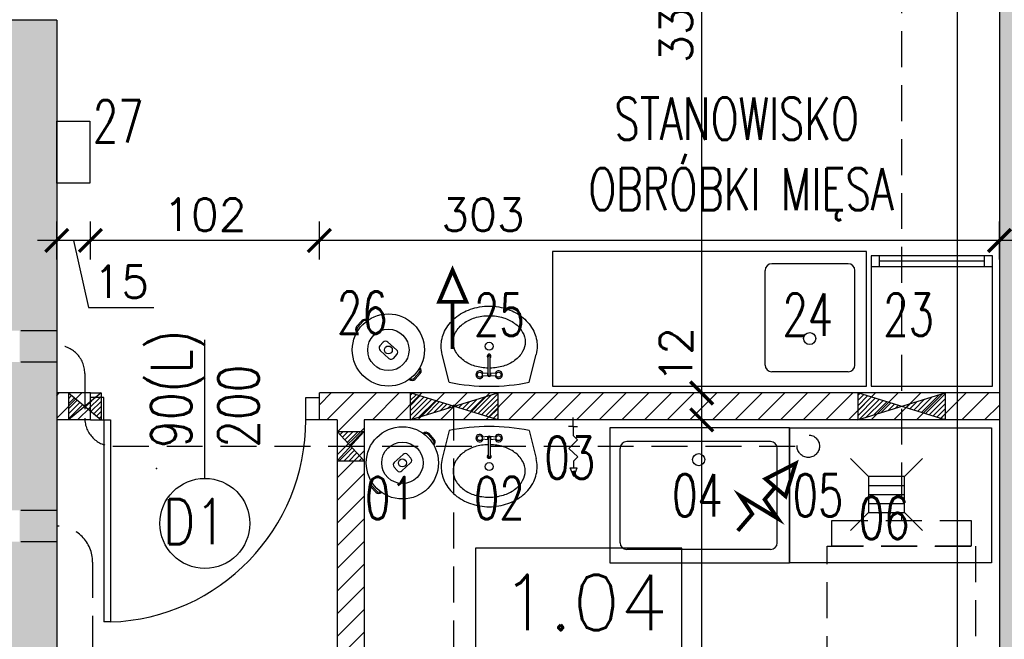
# Model space of a CAD drawing. Header units: millimetres. Extents: x 31969 to 285678, y -69766 to -1123.
# Tile 40 of 102: x 143105 to 143543, y -10045 to -9769. Entities that reach past the tile are written whole.
import ezdxf
from ezdxf.lldxf.tags import DXFTag

# ---------------------------------------------------------------- set-up
doc = ezdxf.new("R2010")
doc.units = ezdxf.units.MM
doc.linetypes.add('KRE_16_8', pattern=[24, 16, -8])
for name, color, linetype in [('a- wentylacja Łukasza 2', 118, 'Continuous'), ('a-opis 3', 15, 'Continuous'), ('a-opis stolarki 1', 3, 'Continuous'), ('a-opis stolarki 2', 1, 'Continuous'), ('a-opis technologii 2', 12, 'Continuous'), ('a-przekrój 2', 251, 'Continuous'), ('a-stolarka drzwiowa', 3, 'Continuous'), ('a-stolarka okienna', 3, 'Continuous'), ('a-szraf', 252, 'Continuous'), ('a-wentylacja', 3, 'Continuous'), ('a-wymiary', 11, 'Continuous'), ('a-wyposażenie', 84, 'Continuous'), ('a-ściany działowe projektowane', 5, 'Continuous'), ('a-ściany istniejące murowane', 6, 'Continuous')]:
    doc.layers.add(name, color=color, linetype=linetype)
doc.styles.add('MAREK', font='simplex.shx')
doc.styles.add('RS01507', font='romans.shx', dxfattribs={"width": 0.7, "height": 0.15})
doc.styles.add('WYMIAR', font='romans.shx', dxfattribs={"width": 0.8})
tags = doc.linetypes.add('DASHED', pattern=[0.75, 0.5, -0.25]).pattern_tags.tags
tags[6:7] = [DXFTag(74, 4), DXFTag(75, 0), DXFTag(340, '0'), DXFTag(46, 1.0), DXFTag(50, 0.0), DXFTag(44, 0.0), DXFTag(45, 0.0)]
tags[4:5] = [DXFTag(74, 4), DXFTag(75, 0), DXFTag(340, '0'), DXFTag(46, 1.0), DXFTag(50, 0.0), DXFTag(44, 0.0), DXFTag(45, 0.0)]
doc.dimstyles.new('MAREK', dxfattribs={"dimscale": 0.85, "dimtxt": 17, "dimasz": 12, "dimexe": 10, "dimexo": 0.625, "dimgap": 5, "dimtad": 1, "dimdec": 1, "dimdsep": 46, "dimtxsty": 'MAREK', "dimblk1": 'ARCHTICK', "dimblk2": 'ARCHTICK', "dimsah": 1, "dimcen": 2.5, "dimdle": 10, "dimadec": 0, "dimazin": 0, "dimtfac": 1, "dimtdec": 1, "dimtmove": 1, "dimatfit": 3, "dimldrblk": 'ARCHTICK', "dimfxl": 0, "dimtolj": 1, "dimtzin": 0, "dimarcsym": 0})

# ---------------------------------------------------------------- blocks, each defined once
blk = doc.blocks.new('A$C42BE72CD')
at = {"layer": 'a-stolarka drzwiowa'}
for p, q in [((6, 99.95), (0, 99.95)), ((6, 89.95), (6, 99.95)), ((96, 89.95), (96, 99.95)), ((96, 99.95), (102, 99.95)), ((0, 89.95), (6, 89.95)), ((6, 89.95), (9, 89.95)), ((6, 89.95), (6, 0)), ((9, 89.95), (9, 0)), ((102, 89.95), (96, 89.95)), ((9, 0), (6, 0))]:
    blk.add_line(p, q, dxfattribs=at)
at = {"layer": 'a-stolarka drzwiowa', "linetype": 'DASHED', "lineweight": 25, "ltscale": 20}
blk.add_arc((6, 89.95), 90, 271.9102, 0, dxfattribs=at)
blk = doc.blocks.new('_ARCHTICK')
at = {"color": 0, "linetype": 'ByBlock', "const_width": 0.15}
blk.add_lwpolyline([(-0.5, -0.5), (0.5, 0.5)], dxfattribs=at)
blk = doc.blocks.new('*D93')
at = {"layer": 'a-wymiary', "color": 0, "lineweight": -2, "ltscale": 100}
for p, q in [((143408.4, -10194.6), (143408.4, -9938.6)), ((143416.9, -9947.1), (143399.9, -9947.1)), ((143416.9, -10186.1), (143399.9, -10186.1))]:
    blk.add_line(p, q, dxfattribs=at)
at = {"layer": 'DEFPOINTS', "color": 0, "ltscale": 100}
for p in [(143408.4, -9947.1), (143418.81, -9947.1), (143418.81, -10186.1)]:
    blk.add_point(p, dxfattribs=at)
at = {"layer": 'a-wymiary', "color": 0, "lineweight": -2, "ltscale": 100, "xscale": 10.2, "yscale": 10.2, "zscale": 10.2}
for p, rotation in [((143408.4, -9947.1), 90), ((143408.4, -10186.1), 270)]:
    blk.add_blockref('_ARCHTICK', p, dxfattribs=dict(at, rotation=rotation))
at = {"layer": 'a-wymiary', "color": 0, "ltscale": 100, "insert": (143396.92, -10101.17), "char_height": 14.45, "attachment_point": 5, "rotation": 90, "style": 'MAREK'}
blk.add_mtext('\\A1;239', dxfattribs=at)
blk = doc.blocks.new('*D94')
at = {"layer": 'a-wymiary', "color": 0, "lineweight": -2, "ltscale": 100}
for p, q in [((143408.4, -9955.6), (143408.4, -9926.6)), ((143416.9, -9935.1), (143399.9, -9935.1)), ((143416.9, -9947.1), (143399.9, -9947.1))]:
    blk.add_line(p, q, dxfattribs=at)
at = {"layer": 'DEFPOINTS', "color": 0, "ltscale": 100}
for p in [(143408.4, -9935.1), (143417.88, -9935.1), (143418.81, -9947.1)]:
    blk.add_point(p, dxfattribs=at)
at = {"layer": 'a-wymiary', "color": 0, "lineweight": -2, "ltscale": 100, "xscale": 10.2, "yscale": 10.2, "zscale": 10.2}
for p, rotation in [((143408.4, -9935.1), 90), ((143408.4, -9947.1), 270)]:
    blk.add_blockref('_ARCHTICK', p, dxfattribs=dict(at, rotation=rotation))
at = {"layer": 'a-wymiary', "color": 0, "ltscale": 100, "insert": (143396.92, -9918.15), "char_height": 14.45, "attachment_point": 5, "rotation": 90, "style": 'MAREK'}
blk.add_mtext('\\A1;12', dxfattribs=at)
blk = doc.blocks.new('*D95')
at = {"layer": 'a-wymiary', "color": 0, "lineweight": -2, "ltscale": 100}
for p, q in [((143408.4, -9943.6), (143408.4, -9595.6)), ((143416.9, -9604.1), (143399.9, -9604.1)), ((143416.9, -9935.1), (143399.9, -9935.1))]:
    blk.add_line(p, q, dxfattribs=at)
at = {"layer": 'DEFPOINTS', "color": 0, "ltscale": 100}
for p in [(143408.4, -9604.1), (143417.88, -9604.1), (143417.88, -9935.1)]:
    blk.add_point(p, dxfattribs=at)
at = {"layer": 'a-wymiary', "color": 0, "lineweight": -2, "ltscale": 100, "xscale": 10.2, "yscale": 10.2, "zscale": 10.2}
for p, rotation in [((143408.4, -9604.1), 90), ((143408.4, -9935.1), 270)]:
    blk.add_blockref('_ARCHTICK', p, dxfattribs=dict(at, rotation=rotation))
at = {"layer": 'a-wymiary', "color": 0, "ltscale": 100, "insert": (143396.92, -9769.6), "char_height": 14.45, "attachment_point": 5, "rotation": 90, "style": 'MAREK'}
blk.add_mtext('\\A1;331', dxfattribs=at)
blk = doc.blocks.new('*D96')
at = {"layer": 'a-wymiary', "color": 0, "lineweight": -2, "ltscale": 100}
for p, q in [((143238.07, -9875.72), (143238.07, -9858.72)), ((143541.07, -9875.72), (143541.07, -9858.72)), ((143549.57, -9867.22), (143229.57, -9867.22))]:
    blk.add_line(p, q, dxfattribs=at)
at = {"layer": 'DEFPOINTS', "color": 0, "ltscale": 100}
for p in [(143238.07, -9867.22), (143541.07, -9918.25), (143238.07, -9935.4)]:
    blk.add_point(p, dxfattribs=at)
at = {"layer": 'a-wymiary', "color": 0, "lineweight": -2, "ltscale": 100, "xscale": 10.2, "yscale": 10.2, "zscale": 10.2, "rotation": 180}
blk.add_blockref('_ARCHTICK', (143238.07, -9867.22), dxfattribs=at)
at = {"layer": 'a-wymiary', "color": 0, "lineweight": -2, "ltscale": 100, "xscale": 10.2, "yscale": 10.2, "zscale": 10.2}
blk.add_blockref('_ARCHTICK', (143541.07, -9867.22), dxfattribs=at)
at = {"layer": 'a-wymiary', "color": 0, "ltscale": 100, "insert": (143310.97, -9855.74), "char_height": 14.45, "attachment_point": 5, "style": 'MAREK'}
blk.add_mtext('\\A1;303', dxfattribs=at)
blk = doc.blocks.new('*D97')
at = {"layer": 'a-wymiary', "color": 0, "lineweight": -2, "ltscale": 100}
for p, q in [((143136.07, -9875.72), (143136.07, -9858.72)), ((143238.07, -9875.72), (143238.07, -9858.72)), ((143246.57, -9867.22), (143127.57, -9867.22))]:
    blk.add_line(p, q, dxfattribs=at)
at = {"layer": 'DEFPOINTS', "color": 0, "ltscale": 100}
for p in [(143136.07, -9867.22), (143136.07, -9935.4), (143238.07, -9935.4)]:
    blk.add_point(p, dxfattribs=at)
at = {"layer": 'a-wymiary', "color": 0, "lineweight": -2, "ltscale": 100, "xscale": 10.2, "yscale": 10.2, "zscale": 10.2, "rotation": 180}
blk.add_blockref('_ARCHTICK', (143136.07, -9867.22), dxfattribs=at)
at = {"layer": 'a-wymiary', "color": 0, "lineweight": -2, "ltscale": 100, "xscale": 10.2, "yscale": 10.2, "zscale": 10.2}
blk.add_blockref('_ARCHTICK', (143238.07, -9867.22), dxfattribs=at)
at = {"layer": 'a-wymiary', "color": 0, "ltscale": 100, "insert": (143187.07, -9855.74), "char_height": 14.45, "attachment_point": 5, "style": 'MAREK'}
blk.add_mtext('\\A1;102', dxfattribs=at)
blk = doc.blocks.new('*D98')
at = {"layer": 'a-wymiary', "color": 0, "lineweight": -2, "ltscale": 100}
for p, q in [((143121.07, -9875.72), (143121.07, -9858.72)), ((143136.07, -9875.72), (143136.07, -9858.72)), ((143144.57, -9867.22), (143112.57, -9867.22)), ((143128.57, -9867.22), (143135.2, -9897.08)), ((143135.2, -9897.08), (143164.34, -9897.08))]:
    blk.add_line(p, q, dxfattribs=at)
at = {"layer": 'DEFPOINTS', "color": 0, "ltscale": 100}
for p in [(143121.07, -9867.22), (143121.07, -9918.25), (143136.07, -9935.4)]:
    blk.add_point(p, dxfattribs=at)
at = {"layer": 'a-wymiary', "color": 0, "lineweight": -2, "ltscale": 100, "xscale": 10.2, "yscale": 10.2, "zscale": 10.2, "rotation": 180}
blk.add_blockref('_ARCHTICK', (143121.07, -9867.22), dxfattribs=at)
at = {"layer": 'a-wymiary', "color": 0, "lineweight": -2, "ltscale": 100, "xscale": 10.2, "yscale": 10.2, "zscale": 10.2}
blk.add_blockref('_ARCHTICK', (143136.07, -9867.22), dxfattribs=at)
at = {"layer": 'a-wymiary', "color": 0, "ltscale": 100, "insert": (143149.77, -9885.6), "char_height": 14.45, "attachment_point": 5, "style": 'MAREK'}
blk.add_mtext('\\A1;15', dxfattribs=at)

msp = doc.modelspace()

# ---------------------------------------------------------------- hatches: boundary and pattern name
at = {"layer": 'a- wentylacja Łukasza 2'}
h = msp.add_hatch(dxfattribs=at)
h.set_pattern_fill('LINE', color=256, scale=0.5, angle=45)
h.paths.add_polyline_path([(143133.57, -9941.1), (143126.32, -9935.1), (143126.32, -9947.1)])
h.paths.add_polyline_path([(143136.07, -9939.03), (143133.57, -9941.1), (143136.07, -9943.16)])
h.paths.add_polyline_path([(143140.82, -9937.1), (143138.41, -9937.1), (143136.07, -9939.03), (143136.07, -9943.16), (143140.82, -9947.1)])
h.paths.add_polyline_path([(143140.82, -9935.1), (143138.41, -9937.1), (143140.82, -9937.1)])
h = msp.add_hatch(dxfattribs=at)
h.set_pattern_fill('LINE', color=256, scale=0.5, angle=45)
h.set_pattern_definition([(45, (-199.3645, 0), (-1.122532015, 1.122532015), [])])
h.paths.add_polyline_path([(143278.56, -9935.1), (143278.56, -9947.1), (143298.06, -9941.1)])
h.paths.add_polyline_path([(143317.56, -9935.1), (143298.06, -9941.1), (143317.56, -9947.1)])
h = msp.add_hatch(dxfattribs=at)
h.set_pattern_fill('LINE', color=256, scale=0.5, angle=45)
h.paths.add_polyline_path([(143477.93, -9935.1), (143477.93, -9947.1), (143497.43, -9941.1)])
h.paths.add_polyline_path([(143516.93, -9935.1), (143497.43, -9941.1), (143516.93, -9947.1)])
h = msp.add_hatch(dxfattribs=at)
h.set_pattern_fill('LINE', color=256, scale=0.5, angle=45)
h.paths.add_polyline_path([(143258.07, -9952.3), (143246.07, -9952.3), (143252.07, -9958.8)])
h.paths.add_polyline_path([(143252.07, -9958.8), (143246.07, -9965.3), (143258.07, -9965.3)])
at = {"layer": 'a-przekrój 2', "ltscale": 0.1}
h = msp.add_hatch(dxfattribs=at)
h.set_pattern_fill('LINE', color=256, scale=2.25, angle=45)
h.paths.add_polyline_path([(143541.07, -9935.1), (143522.33, -9935.1), (143522.33, -9947.1), (143541.07, -9947.1)])
h.paths.add_polyline_path([(143522.33, -9935.1), (143441.07, -9935.1), (143441.07, -9947.1), (143522.33, -9947.1)])
h.paths.add_polyline_path([(143433.07, -9941.1), (143349.07, -9941.1), (143349.07, -9947.1), (143433.07, -9947.1)])
h.paths.add_polyline_path([(143433.07, -9935.1), (143349.07, -9935.1), (143349.07, -9941.1), (143433.07, -9941.1)])
h.paths.add_polyline_path([(143441.07, -9935.1), (143433.07, -9935.1), (143433.07, -9947.1), (143441.07, -9947.1)])
h.paths.add_polyline_path([(143349.07, -9935.1), (143341.07, -9935.1), (143341.07, -9947.1), (143349.07, -9947.1)])
h.paths.add_polyline_path([(143341.07, -9935.1), (143238.07, -9935.1), (143238.07, -9947.1), (143341.07, -9947.1)])
h.paths.add_polyline_path([(143136.07, -9935.1), (143121.07, -9935.1), (143121.07, -9947.1), (143136.07, -9947.1)])
h = msp.add_hatch(dxfattribs=at)
h.set_pattern_fill('LINE', color=256, scale=2.25, angle=45)
h.paths.add_polyline_path([(143258.07, -9947.1), (143246.07, -9947.1), (143246.07, -10064.1), (143258.07, -10064.1)])
h.paths.add_polyline_path([(143258.07, -10168.61), (143246.07, -10168.61), (143246.07, -10186.1), (143258.07, -10186.1)])
h.paths.add_polyline_path([(143258.07, -10166.1), (143246.07, -10166.1), (143246.07, -10168.61), (143258.07, -10168.61)])
at = {"layer": 'a-szraf', "ltscale": 0.9}
h = msp.add_hatch(color=254, dxfattribs=at)
h.dxf.hatch_style = 1
h.paths.add_polyline_path([(142262.07, -9549.1), (142188.07, -9549.1), (142188.07, -9604.1), (142262.07, -9604.1)])
h.paths.add_polyline_path([(142262.07, -9534.1), (142188.07, -9534.1), (142188.07, -9549.1), (142262.07, -9549.1)])
h.paths.add_polyline_path([(142477.07, -9549.1), (142402.07, -9549.1), (142402.07, -9604.1), (142442.07, -9604.1), (142442.07, -9656.91), (142457.07, -9656.91), (142457.07, -9604.1), (142477.07, -9604.1)])
h.paths.add_polyline_path([(142477.07, -9534.1), (142402.07, -9534.1), (142402.07, -9549.1), (142477.07, -9549.1)])
h.paths.add_polyline_path([(142658.07, -9549.1), (142617.07, -9549.1), (142617.07, -9604.1), (142658.07, -9604.1)])
h.paths.add_polyline_path([(142682.07, -9549.1), (142658.07, -9549.1), (142658.07, -9604.1), (142682.07, -9604.1)])
h.paths.add_polyline_path([(142723.07, -9549.1), (142682.07, -9549.1), (142682.07, -9604.1), (142723.07, -9604.1)])
h.paths.add_polyline_path([(142723.07, -9534.1), (142682.07, -9534.1), (142682.07, -9549.1), (142723.07, -9549.1)])
h.paths.add_polyline_path([(142682.07, -9534.1), (142658.07, -9534.1), (142658.07, -9549.1), (142682.07, -9549.1)])
h.paths.add_polyline_path([(142658.07, -9534.1), (142617.07, -9534.1), (142617.07, -9549.1), (142658.07, -9549.1)])
h.paths.add_polyline_path([(142917.07, -9549.1), (142863.07, -9549.1), (142863.07, -9604.1), (142917.07, -9604.1)])
h.paths.add_polyline_path([(142917.07, -9534.1), (142863.07, -9534.1), (142863.07, -9549.1), (142917.07, -9549.1)])
h.paths.add_polyline_path([(143194.21, -9549.1), (143057.07, -9549.1), (143057.07, -9604.1), (143077.07, -9604.1), (143077.07, -9634.1), (143090.58, -9634.1), (143104.58, -9634.1), (143104.58, -9648.1), (143090.58, -9648.1), (143077.07, -9648.1), (143077.07, -9656.1), (143077.07, -9669.1), (143121.07, -9669.1), (143121.07, -9604.1), (143194.21, -9604.1)])
h.paths.add_polyline_path([(143218.21, -9549.1), (143194.21, -9549.1), (143194.21, -9604.1), (143218.21, -9604.1)])
h.paths.add_polyline_path([(143295.35, -9549.1), (143218.21, -9549.1), (143218.21, -9604.1), (143295.35, -9604.1)])
h.paths.add_polyline_path([(143295.35, -9534.1), (143218.21, -9534.1), (143218.21, -9549.1), (143295.35, -9549.1)])
h.paths.add_polyline_path([(143218.21, -9534.1), (143194.21, -9534.1), (143194.21, -9549.1), (143218.21, -9549.1)])
h.paths.add_polyline_path([(143194.21, -9534.1), (143057.07, -9534.1), (143057.07, -9549.1), (143194.21, -9549.1)])
h.paths.add_polyline_path([(143090.58, -9634.1), (143077.07, -9634.1), (143077.07, -9648.1), (143090.58, -9648.1)], flags=17)
h.paths.add_polyline_path([(143121.07, -9769.1), (143077.07, -9769.1), (143077.07, -10009.1), (143077.07, -10048.38), (143121.07, -10048.38), (143121.07, -10001.38), (143104.58, -10001.38), (143090.58, -10001.38), (143090.58, -9987.38), (143104.58, -9987.38), (143121.07, -9987.38), (143121.07, -9921.38), (143104.58, -9921.38), (143090.58, -9921.38), (143090.58, -9907.38), (143104.58, -9907.38), (143121.07, -9907.38)])
h.paths.add_polyline_path([(143121.07, -10048.38), (143077.07, -10048.38), (143077.07, -10157.1), (143071.31, -10157.1), (143071.31, -10201.1), (143121.07, -10201.1), (143121.07, -10186.1)])
h.paths.add_polyline_path([(143121.07, -9987.38), (143104.58, -9987.38), (143104.58, -10001.38), (143121.07, -10001.38)], flags=17)
h.paths.add_polyline_path([(143121.07, -9907.38), (143104.58, -9907.38), (143104.58, -9921.38), (143121.07, -9921.38)], flags=17)
h.paths.add_polyline_path([(143522.33, -10186.1), (143246.07, -10186.1), (143246.07, -10201.1), (143522.33, -10201.1)])
h.paths.add_polyline_path([(143596.07, -9666.47), (143541.07, -9666.47), (143541.07, -10186.1), (143522.33, -10186.1), (143522.33, -10201.1), (143541.07, -10201.1), (143541.07, -10211.1), (143596.07, -10211.1)])
h.paths.add_polyline_path([(143611.07, -9666.47), (143596.07, -9666.47), (143596.07, -10211.1), (143611.07, -10211.1)])
h.paths.add_polyline_path([(143596.07, -9549.1), (143529.78, -9549.1), (143517.43, -9556.73), (143517.43, -9604.1), (143541.07, -9604.1), (143541.07, -9666.47), (143596.07, -9666.47)])
h.paths.add_polyline_path([(143611.07, -9534.1), (143554.04, -9534.1), (143529.78, -9549.1), (143596.07, -9549.1), (143596.07, -9666.47), (143611.07, -9666.47)])
h.paths.add_polyline_path([(143554.04, -9534.1), (143517.43, -9534.1), (143517.43, -9549.1), (143529.78, -9549.1)])
h.paths.add_polyline_path([(143517.43, -9534.1), (143497.43, -9534.1), (143497.43, -9549.1), (143508.86, -9549.1)])
h.paths.add_polyline_path([(143497.43, -9534.1), (143477.43, -9534.1), (143486, -9549.1), (143497.43, -9549.1)])
h.paths.add_polyline_path([(143497.43, -9549.1), (143486, -9549.1), (143497.43, -9569.1)], flags=17)
h.paths.add_polyline_path([(143508.86, -9549.1), (143497.43, -9549.1), (143497.43, -9569.1)], flags=17)
h.paths.add_polyline_path([(143517.43, -9534.1), (143508.86, -9549.1), (143517.43, -9549.1)], flags=17)
h.paths.add_polyline_path([(143477.43, -9534.1), (143477.43, -9549.1), (143486, -9549.1)], flags=17)
h.paths.add_polyline_path([(143486, -9549.1), (143477.43, -9549.1), (143477.43, -9604.1), (143497.43, -9569.1)])
h.paths.add_polyline_path([(143517.43, -9556.73), (143497.43, -9569.1), (143517.43, -9604.1)])
h.paths.add_polyline_path([(143517.43, -9549.1), (143508.86, -9549.1), (143497.43, -9569.1), (143517.43, -9556.73)])
h.paths.add_polyline_path([(143497.43, -9569.1), (143497.43, -9604.1), (143517.43, -9604.1)], flags=17)
h.paths.add_polyline_path([(143497.43, -9569.1), (143477.43, -9604.1), (143497.43, -9604.1)], flags=17)
h.paths.add_polyline_path([(143036.81, -10157.1), (142854.07, -10157.1), (142838.07, -10157.1), (142838.07, -10201.1), (143036.81, -10201.1)])
h.paths.add_polyline_path([(143054.06, -10179.1), (143054.06, -10201.1), (143071.31, -10201.1)], flags=17)
h.paths.add_polyline_path([(143054.06, -10179.1), (143036.81, -10201.1), (143054.06, -10201.1)], flags=17)
h.paths.add_polyline_path([(143054.06, -10179.1), (143036.81, -10157.1), (143036.81, -10201.1)])
h.paths.add_polyline_path([(143054.06, -10157.1), (143036.81, -10157.1), (143054.06, -10179.1)], flags=17)
h.paths.add_polyline_path([(143071.31, -10157.1), (143054.06, -10157.1), (143054.06, -10179.1)], flags=17)
h.paths.add_polyline_path([(143071.31, -10157.1), (143054.06, -10179.1), (143071.31, -10201.1)])
h.paths.add_polyline_path([(142718.07, -10157.1), (142701.07, -10157.1), (142701.07, -10170.6), (142701.07, -10184.6), (142683.07, -10184.6), (142683.07, -10170.6), (142683.07, -10157.1), (142457.07, -10157.1), (142457.07, -10113.1), (142442.07, -10113.1), (142442.07, -10157.1), (142432.56, -10157.1), (142432.56, -10201.1), (142593.07, -10201.1), (142593.07, -10186.1), (142643.07, -10186.1), (142643.07, -10201.1), (142718.07, -10201.1)])
h.paths.add_polyline_path([(142701.07, -10157.1), (142683.07, -10157.1), (142683.07, -10170.6), (142701.07, -10170.6)], flags=17)
h.paths.add_polyline_path([(142359.56, -10157.1), (142251.79, -10157.1), (142237.07, -10171.82), (142237.07, -10201.1), (142359.56, -10201.1)])
h.paths.add_polyline_path([(142359.56, -10157.1), (142359.56, -10201.1), (142396.06, -10179.1)])
h.paths.add_polyline_path([(142396.06, -10157.1), (142359.56, -10157.1), (142396.06, -10179.1)], flags=17)
h.paths.add_polyline_path([(142432.56, -10157.1), (142396.06, -10157.1), (142396.06, -10179.1)], flags=17)
h.paths.add_polyline_path([(142432.56, -10157.1), (142396.06, -10179.1), (142432.56, -10201.1)])
h.paths.add_polyline_path([(142396.06, -10179.1), (142396.06, -10201.1), (142432.56, -10201.1)], flags=17)
h.paths.add_polyline_path([(142457.07, -9656.91), (142449.57, -9685.16), (142457.07, -9685.16)])
h.paths.add_polyline_path([(142442.07, -9656.91), (142442.07, -9685.16), (142449.57, -9685.16)], flags=17)
h.paths.add_polyline_path([(142457.07, -9656.91), (142442.07, -9656.91), (142449.57, -9685.16)])
h.paths.add_polyline_path([(142449.57, -9685.16), (142442.07, -9713.41), (142457.07, -9713.41)])
h.paths.add_polyline_path([(142449.57, -9685.16), (142442.07, -9685.16), (142442.07, -9713.41)])
h.paths.add_polyline_path([(142457.07, -9685.16), (142449.57, -9685.16), (142457.07, -9713.41)], flags=17)
h.paths.add_polyline_path([(142457.07, -9713.41), (142442.07, -9713.41), (142442.07, -9728.1), (142457.07, -9728.1)])
h.paths.add_polyline_path([(142400.46, -9823.47), (142444.43, -9823.47), (142444.43, -9766.47), (142400.46, -9766.47)], flags=9)

# ---------------------------------------------------------------- linework, layer by layer
at = {"layer": 'a- wentylacja Łukasza 2', "linetype": 'KRE_16_8'}
for p, q in [((143497.43, -9534.1), (143497.43, -9991.84)), ((143133.57, -9926.39), (143133.57, -9947.1)), ((143298.06, -10124.34), (143298.06, -9935.1)), ((143146.07, -9958.8), (143455.91, -9958.8)), ((143137.07, -10010.38), (143137.06, -10413.27))]:
    msp.add_line(p, q, dxfattribs=at)
at = {"layer": 'a- wentylacja Łukasza 2'}
for p, q in [((143126.32, -9935.1), (143126.32, -9947.1)), ((143126.32, -9935.1), (143140.82, -9947.1)), ((143140.82, -9935.1), (143126.32, -9947.1)), ((143136.07, -9935.1), (143140.82, -9935.1)), ((143140.82, -9935.1), (143140.82, -9947.1)), ((143278.56, -9935.1), (143278.56, -9947.1)), ((143278.56, -9947.1), (143317.56, -9935.1)), ((143317.56, -9947.1), (143278.56, -9935.1)), ((143317.56, -9935.1), (143317.56, -9947.1)), ((143477.93, -9935.1), (143477.93, -9947.1)), ((143477.93, -9947.1), (143516.93, -9935.1)), ((143516.93, -9947.1), (143477.93, -9935.1)), ((143516.93, -9935.1), (143516.93, -9947.1)), ((143246.07, -9952.3), (143258.07, -9952.3)), ((143258.07, -9952.3), (143246.07, -9965.3)), ((143258.07, -9965.3), (143246.07, -9952.3)), ((143246.07, -9965.3), (143258.07, -9965.3))]:
    msp.add_line(p, q, dxfattribs=at)
at = {"layer": 'a- wentylacja Łukasza 2', "ltscale": 0.5, "const_width": 1.74}
for points in [[(143297.41, -9915.48), (143297.41, -9894.55), (143303.57, -9894.55), (143297.41, -9880.46), (143291.43, -9894.55), (143297.41, -9894.55)], [(143424.48, -9996.44), (143430.92, -9988.97), (143425.48, -9980.88), (143442.33, -9991.03), (143436.44, -9982.55), (143441.15, -9977.08), (143445.76, -9981.05), (143450.24, -9966.51), (143436.84, -9973.37), (143441.15, -9977.08)]]:
    msp.add_lwpolyline(points, dxfattribs=at)
at = {"layer": 'a- wentylacja Łukasza 2', "linetype": 'KRE_16_8'}
for points in [[(143528.43, -10003.34), (143466.43, -10003.34), (143466.43, -9991.84), (143528.43, -9991.84)], [(143464.33, -10003.34), (143530.43, -10003.34), (143530.43, -10083.34), (143464.33, -10083.34)]]:
    msp.add_lwpolyline(points, close=True, dxfattribs=at)
msp.add_circle((143455.91, -9958.8), 5, dxfattribs=at)
for centre, radius, start, end in [((143121.07, -9926.39), 12.5, 0, 90), ((143146.07, -9946.3), 12.5, 180, 270), ((143121.07, -10010.38), 16, 0, 90)]:
    msp.add_arc(centre, radius, start, end, dxfattribs=at)
msp.add_point((143165.57, -9968.8), dxfattribs=at)
at = {"layer": 'a-opis 3'}
msp.add_lwpolyline([(143399.61, -10004.19), (143307.69, -10004.19), (143307.69, -10050.42), (143399.61, -10050.42)], close=True, dxfattribs=at)
at = {"layer": 'a-opis stolarki 1'}
msp.add_line((143187.07, -9973.14), (143187.07, -9911.48), dxfattribs=at)
at = {"layer": 'a-opis stolarki 2'}
msp.add_circle((143187.07, -9993.18), 20.05, dxfattribs=at)
at = {"layer": 'a-stolarka okienna', "linetype": 'DASHED', "lineweight": 25, "ltscale": 40}
msp.add_line((143522.33, -10218.55), (143522.33, -9666.47), dxfattribs=at)
at = {"layer": 'a-wentylacja', "linetype": 'KRE_16_8'}
for p, q in [((143121.07, -9907.38), (143104.58, -9907.38)), ((143121.07, -9921.38), (143104.58, -9921.38)), ((143121.07, -9987.38), (143104.58, -9987.38)), ((143121.07, -10001.38), (143104.58, -10001.38))]:
    msp.add_line(p, q, dxfattribs=at)
at = {"layer": 'a-wyposażenie'}
for p, q in [((143473.65, -9877.57), (143439.65, -9877.57)), ((143483.96, -9874), (143483.96, -9932.07)), ((143537.96, -9874), (143483.96, -9874)), ((143487.59, -9879), (143487.59, -9874)), ((143534.33, -9876.5), (143487.59, -9876.5)), ((143534.33, -9879), (143534.33, -9874)), ((143537.96, -9932.07), (143537.96, -9874)), ((143436.65, -9922.66), (143436.65, -9880.57)), ((143476.65, -9922.66), (143476.65, -9880.57)), ((143537.96, -9879), (143483.96, -9879)), ((143256.94, -9902.95), (143254.64, -9905.51)), ((143257.4, -9903.36), (143255.09, -9905.92)), ((143266.51, -9912.54), (143265.09, -9914.11)), ((143272.5, -9915.94), (143268.6, -9912.43)), ((143265.2, -9916.2), (143269.1, -9919.71)), ((143271.19, -9919.6), (143272.61, -9918.03)), ((143295.89, -9930.34), (143292.77, -9917.93)), ((143313.02, -9919), (143313.02, -9918.51)), ((143313.25, -9926.98), (143313.25, -9919)), ((143314.2, -9926.98), (143314.2, -9919)), ((143314.43, -9919), (143314.43, -9918.51)), ((143331.56, -9930.34), (143334.68, -9917.93)), ((143282.56, -9926), (143280.25, -9928.56)), ((143283.01, -9926.41), (143280.7, -9928.97)), ((143313.25, -9926.29), (143310.52, -9926.49)), ((143316.93, -9926.49), (143314.2, -9926.29)), ((143473.65, -9925.66), (143439.65, -9925.66)), ((143313.25, -9927.68), (143310.52, -9927.47)), ((143316.93, -9927.47), (143314.2, -9927.68)), ((143483.96, -9932.07), (143537.96, -9932.07)), ((143351, -9946.1), (143351.12, -9954.07)), ((143295.89, -9951.86), (143292.77, -9964.27)), ((143331.56, -9951.86), (143334.68, -9964.27)), ((143351.06, -9950.08), (143349.04, -9950.11)), ((143351.06, -9950.08), (143353.08, -9950.05)), ((143447.55, -9950.68), (143367.55, -9950.68)), ((143367.55, -9950.68), (143367.55, -10010.68)), ((143447.55, -9950.68), (143447.55, -10010.68)), ((143447.55, -10010.68), (143447.55, -9950.68)), ((143288.8, -9956.19), (143286.49, -9953.63)), ((143289.25, -9955.79), (143286.94, -9953.22)), ((143313.25, -9954.52), (143310.52, -9954.72)), ((143313.25, -9955.91), (143310.52, -9955.7)), ((143313.25, -9955.21), (143313.25, -9963.19)), ((143316.93, -9954.72), (143314.2, -9954.52)), ((143314.2, -9955.21), (143314.2, -9963.19)), ((143316.93, -9955.7), (143314.2, -9955.91)), ((143353.06, -9955.95), (143349.29, -9959.83)), ((143351.12, -9954.07), (143353.06, -9955.95)), ((143439.06, -9956.78), (143375.06, -9956.78)), ((143353.17, -9963.6), (143349.29, -9959.83)), ((143372.06, -10001.78), (143372.06, -9959.78)), ((143442.06, -10001.78), (143442.06, -9959.78)), ((143271.45, -9965.99), (143275.35, -9962.48)), ((143277.44, -9962.59), (143278.86, -9964.16)), ((143313.02, -9963.19), (143313.02, -9963.68)), ((143314.43, -9963.19), (143314.43, -9963.68)), ((143351.28, -9965.54), (143353.17, -9963.6)), ((143351.28, -9965.54), (143351.32, -9968.44)), ((143474.71, -9964.28), (143482.71, -9972.28)), ((143498.71, -9972.28), (143506.71, -9964.28)), ((143272.75, -9969.66), (143271.34, -9968.08)), ((143278.75, -9966.25), (143274.84, -9969.77)), ((143349.77, -9968.46), (143352.87, -9968.42)), ((143351.38, -9972.33), (143349.77, -9968.46)), ((143351.38, -9972.33), (143352.87, -9968.42)), ((143498.71, -9972.28), (143482.71, -9972.28)), ((143482.71, -9972.28), (143482.71, -9988.28)), ((143498.71, -9988.28), (143498.71, -9972.28)), ((143263.19, -9979.24), (143260.88, -9976.68)), ((143263.64, -9978.84), (143261.33, -9976.27)), ((143482.71, -9976.28), (143498.71, -9976.28)), ((143482.71, -9980.28), (143498.71, -9980.28)), ((143482.71, -9984.28), (143498.71, -9984.28)), ((143474.71, -9996.28), (143482.71, -9988.28)), ((143482.71, -9988.28), (143498.71, -9988.28)), ((143498.71, -9988.28), (143506.71, -9996.28)), ((143439.06, -10004.78), (143375.06, -10004.78)), ((143367.55, -10010.68), (143447.55, -10010.68))]:
    msp.add_line(p, q, dxfattribs=at)
for points in [[(143135.77, -9814.13), (143135.77, -9841.65), (143121.07, -9841.65), (143121.07, -9814.13)], [(143481.9, -9932.1), (143481.9, -9872.1), (143341.9, -9872.1), (143341.9, -9932.1)], [(143447.55, -9950.68), (143537.55, -9950.68), (143537.55, -10010.68), (143447.55, -10010.68)]]:
    msp.add_lwpolyline(points, close=True, dxfattribs=at)
for points in [[(143292.32, -9914.28, -0.115836), (143293.89, -9907.63, -0.104065), (143298.59, -9901.67, -0.09084), (143305.37, -9897.85, -0.083285), (143313.73, -9896.45, -0.083285), (143322.09, -9897.85, -0.09084), (143328.86, -9901.67, -0.104065), (143333.57, -9907.63, -0.115836), (143335.13, -9914.28, -0.061594), (143334.68, -9917.93, -0.104065)], [(143313.25, -9924.07, -0.067885), (143307.38, -9923.14, -0.084294), (143302.38, -9920.65, -0.106458), (143298.8, -9916.65, -0.130058), (143297.67, -9912.39, -0.130058), (143298.8, -9908.12, -0.106458), (143302.38, -9904.12, -0.084294), (143307.38, -9901.64, -0.073345), (143313.73, -9900.7, -0.073345), (143320.07, -9901.64, -0.084294), (143325.08, -9904.12, -0.106458), (143328.65, -9908.12, -0.130058), (143329.78, -9912.39, -0.130058), (143328.65, -9916.65, -0.106458), (143325.08, -9920.65, -0.084294), (143320.07, -9923.14, -0.067885), (143314.2, -9924.07, -0.067885)], [(143292.77, -9917.93, -0.061594), (143292.32, -9914.28, -0.115836)], [(143314.43, -9918.51, 0.104546), (143314.38, -9918.26, 0.100796), (143314.22, -9918.04, 0.095911), (143314, -9917.9, 0.09272), (143313.73, -9917.85, 0.09272), (143313.46, -9917.9, 0.095911), (143313.23, -9918.04, 0.100796), (143313.08, -9918.26, 0.104546), (143313.02, -9918.51, 0.104546)], [(143314.2, -9919.49, 0.009141), (143314.22, -9919.47, 0.100796), (143314.38, -9919.25, 0.104546), (143314.43, -9919, 0.104546), (143314.38, -9918.75, 0.100796), (143314.22, -9918.54, 0.095911), (143314, -9918.4, 0.09272), (143313.73, -9918.35, 0.09272), (143313.46, -9918.4, 0.095911), (143313.23, -9918.54, 0.100796), (143313.08, -9918.75, 0.104546), (143313.02, -9919, 0.104546), (143313.08, -9919.25, 0.100796), (143313.23, -9919.47, 0.009141), (143313.25, -9919.49, 0.09272)], [(143314.2, -9919, 0.104546), (143314.17, -9918.85, 0.100796), (143314.07, -9918.7, 0.095911), (143313.92, -9918.61, 0.09272), (143313.73, -9918.57, 0.09272), (143313.54, -9918.61, 0.095911), (143313.38, -9918.7, 0.100796), (143313.28, -9918.85, 0.104546), (143313.25, -9919, 0.104546)], [(143313.25, -9958.13, 0.067885), (143307.38, -9959.06, 0.084294), (143302.38, -9961.54, 0.106458), (143298.8, -9965.54, 0.130058), (143297.67, -9969.81, 0.130058), (143298.8, -9974.07, 0.106458), (143302.38, -9978.07, 0.084294), (143307.38, -9980.56, 0.073345), (143313.73, -9981.49, 0.073345), (143320.07, -9980.56, 0.084294), (143325.08, -9978.07, 0.106458), (143328.65, -9974.07, 0.130058), (143329.78, -9969.81, 0.130058), (143328.65, -9965.54, 0.106458), (143325.08, -9961.54, 0.084294), (143320.07, -9959.06, 0.067885), (143314.2, -9958.13, 0.067885)], [(143292.32, -9967.91, 0.115836), (143293.89, -9974.57, 0.104065), (143298.59, -9980.52, 0.09084), (143305.37, -9984.35, 0.083285), (143313.73, -9985.75, 0.083285), (143322.09, -9984.35, 0.09084), (143328.86, -9980.52, 0.104065), (143333.57, -9974.57, 0.115836), (143335.13, -9967.91, 0.061594), (143334.68, -9964.27, 0.104065)], [(143292.77, -9964.27, 0.061594), (143292.32, -9967.91, 0.115836)], [(143314.2, -9962.71, -0.009141), (143314.22, -9962.72, -0.100796), (143314.38, -9962.94, -0.104546), (143314.43, -9963.19, -0.104546), (143314.38, -9963.44, -0.100796), (143314.22, -9963.65, -0.095911), (143314, -9963.8, -0.09272), (143313.73, -9963.85, -0.09272), (143313.46, -9963.8, -0.095911), (143313.23, -9963.65, -0.100796), (143313.08, -9963.44, -0.104546), (143313.02, -9963.19, -0.104546), (143313.08, -9962.94, -0.100796), (143313.23, -9962.72, -0.009141), (143313.25, -9962.71, -0.09272)], [(143314.43, -9963.68, -0.104546), (143314.38, -9963.93, -0.100796), (143314.22, -9964.15, -0.095911), (143314, -9964.29, -0.09272), (143313.73, -9964.34, -0.09272), (143313.46, -9964.29, -0.095911), (143313.23, -9964.15, -0.100796), (143313.08, -9963.93, -0.104546), (143313.02, -9963.68, -0.104546)], [(143314.2, -9963.19, -0.104546), (143314.17, -9963.35, -0.100796), (143314.07, -9963.49, -0.095911), (143313.92, -9963.59, -0.09272), (143313.73, -9963.62, -0.09272), (143313.54, -9963.59, -0.095911), (143313.38, -9963.49, -0.100796), (143313.28, -9963.35, -0.104546), (143313.25, -9963.19, -0.104546)]]:
    msp.add_lwpolyline(points, format="xyb", dxfattribs=at)
for centre, radius in [((143268.82, -9915.96), 16.08), ((143268.82, -9915.96), 9.22), ((143456.51, -9910.9), 2.7), ((143313.73, -9914.32), 1.78), ((143268.82, -9915.96), 1.76), ((143309.51, -9926.98), 1.12), ((143317.94, -9926.98), 1.12), ((143275.07, -9966.23), 16.08), ((143275.07, -9966.23), 9.22), ((143309.51, -9955.21), 1.12), ((143317.94, -9955.21), 1.12), ((143275.07, -9966.23), 1.76), ((143407.06, -9964.8), 2.7), ((143313.73, -9967.88), 1.78)]:
    msp.add_circle(centre, radius, dxfattribs=at)
for centre, radius, start, end in [((143439.65, -9880.57), 3, 90, 180), ((143473.65, -9880.57), 3, 0, 90), ((143258.32, -9904.26), 1.9, 49.3694, 136.4114), ((143258.5, -9904.35), 1.48, 60.4806, 138.0125), ((143256.08, -9906.74), 1.9, 139.6136, 226.6556), ((143256.19, -9906.91), 1.48, 138.0125, 215.5444), ((143267.61, -9913.53), 1.48, 48.0125, 138.0125), ((143266.19, -9915.1), 1.48, 138.0125, 228.0125), ((143271.51, -9917.04), 1.48, 318.0125, 48.0125), ((143270.09, -9918.61), 1.48, 228.0125, 318.0125), ((143281.46, -9925.01), 1.48, 318.0125, 35.5444), ((143281.56, -9925.18), 1.9, 319.6136, 46.6556), ((143309.51, -9926.98), 1.69, 18.4795, 341.5205), ((143313.73, -9926.98), 0.843, 124.5181, 55.4819), ((143317.94, -9926.98), 1.69, 198.4795, 161.5205), ((143439.65, -9922.66), 3, 180, 270), ((143473.65, -9922.66), 3, 270, 0), ((143279.32, -9927.66), 1.9, 229.3694, 316.4114), ((143279.15, -9927.57), 1.48, 240.4806, 318.0125), ((143313.73, -9842.04), 90.08, 258.5788, 281.4212), ((143313.73, -9926.98), 0.478, 180, 0), ((143285.57, -9954.53), 1.9, 43.5886, 130.6306), ((143313.73, -10040.15), 90.08, 78.5788, 101.4212), ((143285.39, -9954.62), 1.48, 41.9875, 119.5194), ((143287.7, -9957.18), 1.48, 324.4556, 41.9875), ((143287.81, -9957.02), 1.9, 313.3444, 40.3864), ((143309.51, -9955.21), 1.69, 18.4795, 341.5205), ((143313.73, -9955.21), 0.843, 304.5181, 235.4819), ((143313.73, -9955.21), 0.478, 0, 180), ((143317.94, -9955.21), 1.69, 198.4795, 161.5205), ((143375.06, -9959.78), 3, 90, 180), ((143439.06, -9959.78), 3, 0, 90), ((143276.34, -9963.58), 1.48, 41.9875, 131.9875), ((143277.76, -9965.15), 1.48, 311.9875, 41.9875), ((143272.44, -9967.09), 1.48, 131.9875, 221.9875), ((143273.85, -9968.67), 1.48, 221.9875, 311.9875), ((143262.33, -9975.45), 1.9, 133.3444, 220.3864), ((143262.43, -9975.28), 1.48, 144.4556, 221.9875), ((143264.74, -9977.85), 1.48, 221.9875, 299.5194), ((143264.56, -9977.93), 1.9, 223.5886, 310.6306), ((143375.06, -10001.78), 3, 180, 270), ((143439.06, -10001.78), 3, 270, 0)]:
    msp.add_arc(centre, radius, start, end, dxfattribs=at)
at = {"layer": 'a-ściany działowe projektowane', "ltscale": 20}
for p, q in [((143136.07, -9935.1), (143121.07, -9935.1)), ((143136.07, -9947.1), (143136.07, -9935.1)), ((143541.07, -9935.1), (143238.07, -9935.1)), ((143238.07, -9947.1), (143238.07, -9935.1)), ((143136.07, -9947.1), (143121.07, -9947.1)), ((143246.07, -9947.1), (143238.07, -9947.1)), ((143246.07, -9947.1), (143246.07, -10064.1)), ((143541.07, -9947.1), (143258.07, -9947.1)), ((143258.07, -9947.1), (143258.07, -10064.1))]:
    msp.add_line(p, q, dxfattribs=at)
at = {"layer": 'a-ściany istniejące murowane'}
for p, q in [((143541.07, -9604.1), (143541.07, -10186.1)), ((143121.07, -9769.1), (143077.07, -9769.1)), ((143121.07, -9769.1), (143121.07, -10186.1))]:
    msp.add_line(p, q, dxfattribs=at)

# ---------------------------------------------------------------- block references
at = {"layer": 'a-stolarka drzwiowa', "ltscale": 100}
msp.add_blockref('A$C42BE72CD', (143136.07, -10037.05), dxfattribs=at)

# ---------------------------------------------------------------- texts
at = {"layer": 'a-opis 3', "style": 'MAREK'}
msp.add_text('1.04', height=24.659, dxfattribs=at).set_placement((143319.17, -10040.72))
at = {"layer": 'a-opis stolarki 1', "insert": (143211.05, -9959.55), "char_height": 18, "width": 35.8438, "attachment_point": 7, "rotation": 90, "style": 'WYMIAR'}
msp.add_mtext('{\\W0.995659; }\\P90(L)\\P200', dxfattribs=at)
at = {"layer": 'a-opis stolarki 2', "insert": (143196.53, -10002.36), "char_height": 20.047, "width": 23.6587, "attachment_point": 9, "style": 'WYMIAR'}
msp.add_mtext('D1', dxfattribs=at)
at = {"layer": 'a-opis technologii 2', "ltscale": 40, "style": 'RS01507', "width": 0.7}
for s, p in [('27', (143137.15, -9823.63)), ('26', (143245.89, -9908.73)), ('25', (143306.95, -9909.68)), ('24', (143444.39, -9909.68)), ('23', (143489.29, -9909.68)), ('03', (143338.36, -9973.31)), ('01', (143258.43, -9991.33)), ('02', (143306.95, -9991.33)), ('04', (143395.26, -9990.07)), ('05', (143448.92, -9990.07)), ('06', (143478.41, -10000.14))]:
    msp.add_text(s, height=18.813, dxfattribs=at).set_placement(p)
at = {"layer": 'a-opis technologii 2', "color": 144, "ltscale": 40, "insert": (143349.75, -9803.61), "char_height": 18.813, "attachment_point": 1, "style": 'RS01507'}
msp.add_mtext_dynamic_manual_height_columns('{\\W1.53224; }STANOWISKO \\P{\\W0.632245; }OBRÓBKI MIĘSA', width=174.9199, gutter_width=12.5, heights=[0], dxfattribs=at)
at = {"layer": 'a-wyposażenie', "flags": 9}
for tag, p, s in [('FIXT_CODE', (143295.91, -9930.16), '10'), ('FU_WASTE', (143295.92, -9930.25), '1.0'), ('FU_TOTAL', (143295.92, -9930.2), '2.0'), ('FU_COLD', (143295.92, -9930.34), '1.5'), ('FU_HOT', (143295.92, -9930.29), '1.5'), ('FIXT_CODE', (143295.91, -9952.02), '10'), ('FU_WASTE', (143295.92, -9951.93), '1.0'), ('FU_TOTAL', (143295.92, -9951.97), '2.0'), ('FU_COLD', (143295.92, -9951.84), '1.5'), ('FU_HOT', (143295.92, -9951.88), '1.5')]:
    msp.add_attdef(tag, p, s, height=0.0178, rotation=180, dxfattribs=at)
for tag, p, s in [('FU_COLD', (143390.86, -9951.61), '1.5'), ('FU_HOT', (143390.86, -9951.65), '1.5'), ('FU_WASTE', (143390.86, -9951.7), '1.0'), ('FU_TOTAL', (143390.86, -9951.74), '2.0'), ('FIXT_CODE', (143390.86, -9951.79), '10')]:
    msp.add_attdef(tag, p, s, height=0.0178, dxfattribs=at)

# ---------------------------------------------------------------- dimensions: what is measured, and where the dimension line sits
at = {"layer": 'a-wymiary', "ltscale": 100}
dim = msp.add_linear_dim(base=(143408.4, -9604.1), p1=(143417.88, -9935.1), p2=(143417.88, -9604.1), angle=90, dimstyle='MAREK', dxfattribs=at)
dim.commit()
dim.dimension.update_dxf_attribs({"geometry": '*D95', "text_midpoint": (143396.92, -9769.6)})
dim = msp.add_linear_dim(base=(143136.07, -9867.22), p1=(143238.07, -9935.4), p2=(143136.07, -9935.4), dimstyle='MAREK', dxfattribs=at)
dim.commit()
dim.dimension.update_dxf_attribs({"geometry": '*D97', "text_midpoint": (143187.07, -9855.74)})
for base, p1, p2, picture, middle in [((143238.07, -9867.22), (143541.07, -9918.25), (143238.07, -9935.4), '*D96', (143310.97, -9867.22)), ((143121.07, -9867.22), (143136.07, -9935.4), (143121.07, -9918.25), '*D98', (143139.45, -9897.08))]:
    dim = msp.add_linear_dim(base=base, p1=p1, p2=p2, dimstyle='MAREK', dxfattribs=at)
    dim.commit()
    dim.dimension.update_dxf_attribs({"geometry": picture, "text_midpoint": middle, "dimtype": 160})
for base, p1, p2, picture, middle in [((143408.4, -9935.1), (143418.81, -9947.1), (143417.88, -9935.1), '*D94', (143408.4, -9918.15)), ((143408.4, -9947.1), (143418.81, -10186.1), (143418.81, -9947.1), '*D93', (143408.4, -10101.17))]:
    dim = msp.add_linear_dim(base=base, p1=p1, p2=p2, angle=90, dimstyle='MAREK', dxfattribs=at)
    dim.commit()
    dim.dimension.update_dxf_attribs({"geometry": picture, "text_midpoint": middle, "dimtype": 160})

doc.saveas('drawing.dxf')
